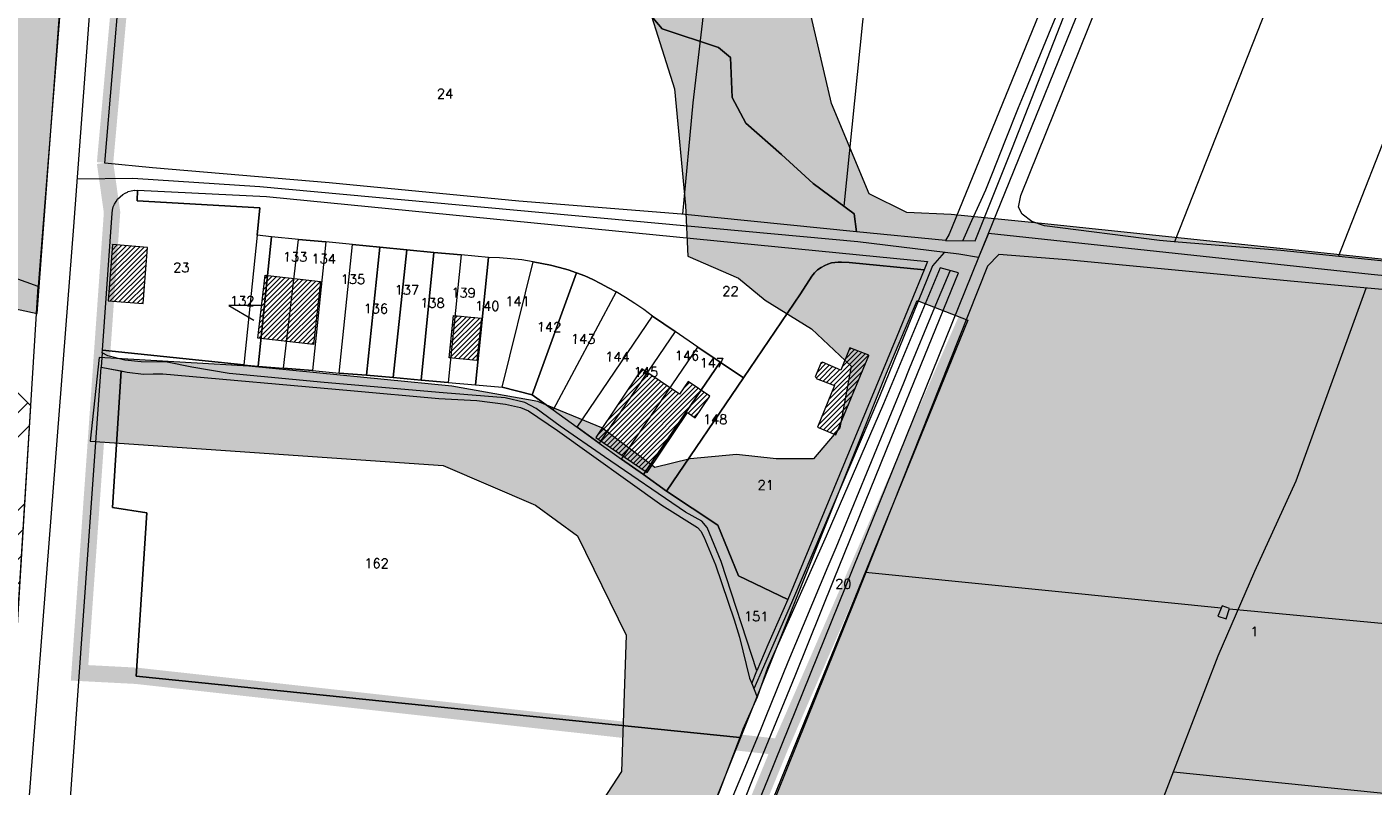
# Model space of a CAD drawing. Header units: metres. Extents: x 578835 to 593571, y 248557 to 255108.
# Tile 86 of 251: x 583292 to 583786, y 250577 to 250856. Entities that reach past the tile are written whole.
import ezdxf

# ---------------------------------------------------------------- set-up
doc = ezdxf.new("R2010")
doc.units = ezdxf.units.M
doc.linetypes.add('CACHEX2', pattern=[0.75, 0.5, -0.25])
doc.linetypes.add('SOLID_LINE', pattern=[0])
for name, color, linetype, lineweight in [('Cad-BATIMENT_BATI_LEGER13', 7, 'SOLID_LINE', 0), ('Cad-BATIMENT_BATI_PRIVE12', 7, 'SOLID_LINE', 0), ('Cad-BATIMENT_BATI_PRIVE12_HACH', 7, 'SOLID_LINE', 0), ('Cad-HYDROGRAPHI_COURS_D_EAU28', 5, 'SOLID_LINE', 0), ('Cad-PARCELLAIRE_PARCELLE1', 250, 'SOLID_LINE', 0), ('Cad-RESEAU_ROUT_AXE_DE_VOIE26', 255, 'SOLID_LINE', 0), ('Cad-RESEAU_ROUT_LIMITE_DE_VOIE_P23', 8, 'SOLID_LINE', 0), ('Cad-SITE_PARTIC_FERROVIAIRE40', 251, 'SOLID_LINE', 0), ('Cad-TOPONYMIE_DETAIL_PARCELLAIR181', 7, 'SOLID_LINE', 0), ('Cad-TOPONYMIE_NUMERO_DE_PARCELL182', 250, 'SOLID_LINE', 0), ('PLU', 7, 'CACHEX2', 5), ('PPRI global - contour', 152, 'Continuous', 5), ('PPRI global - hachures', 152, 'Continuous', 5), ('PPRIF - contour', 10, 'Continuous', 9)]:
    doc.layers.add(name, color=color, linetype=linetype, lineweight=lineweight)
doc.styles.add('TEXTSTYLE_45_11', font='txt.shx', dxfattribs={"oblique": 50})

msp = doc.modelspace()

# ---------------------------------------------------------------- hatches: boundary and pattern name
at = {"layer": 'Cad-BATIMENT_BATI_PRIVE12_HACH', "ltscale": 0.4}
h = msp.add_hatch(dxfattribs=at)
h.set_pattern_fill('ANSI31', color=256, scale=0.4, style=0)
h.paths.add_polyline_path([(583334.89, 250754.24), (583336.48, 250774.77), (583323.62, 250775.81), (583322.03, 250755.18)])
h = msp.add_hatch(dxfattribs=at)
h.set_pattern_fill('ANSI31', color=256, scale=0.4, style=0)
h.paths.add_polyline_path([(583379.62, 250764.55), (583399.93, 250762.23), (583397.32, 250739.15), (583377.01, 250741.47)])
h = msp.add_hatch(dxfattribs=at)
h.set_pattern_fill('ANSI31', color=256, scale=0.4, style=0)
h.paths.add_polyline_path([(583448.79, 250749.81), (583459.01, 250748.77), (583457.35, 250733.24), (583447.11, 250734.28)])
h = msp.add_hatch(dxfattribs=at)
h.set_pattern_fill('ANSI31', color=256, scale=0.4, style=0)
h.paths.add_polyline_path([(583588.97, 250705.99), (583601.13, 250735.1), (583601.04, 250735.2), (583594.14, 250737.97), (583590.79, 250729.67), (583584.11, 250732.67), (583583.98, 250732.33), (583583.63, 250732.52), (583581.42, 250727.32), (583581.94, 250727.03), (583581.72, 250726.68), (583588.54, 250724.13), (583582.23, 250708.77)])
h = msp.add_hatch(dxfattribs=at)
h.set_pattern_fill('ANSI31', color=256, scale=0.4, style=0)
h.paths.add_polyline_path([(583542.78, 250720.2), (583534.82, 250725.55), (583531.66, 250720.93), (583517.87, 250730.15), (583500.92, 250705), (583519.8, 250692.19), (583534.53, 250714.15), (583537.41, 250712.27)])
at = {"layer": 'PPRI global - hachures', "ltscale": 0.4}
h = msp.add_hatch(dxfattribs=at)
h.set_pattern_fill('ANSI36', color=256, scale=2, style=0)
h.paths.add_polyline_path([(584066.5, 250379.34), (584062.37, 250383.47), (584043.41, 250459.25), (584013.35, 250450.76), (584002.24, 250450.11), (583982.63, 250452.72), (583973.49, 250455.99), (583889.77, 250518.96), (583895.65, 250528.1), (583977.99, 250662.67), (584030.07, 250749.63), (583918.43, 250756.91), (583664.41, 250783.59), (583631.24, 250786.83), (583615.06, 250787.64), (583601.17, 250794.44), (583587.42, 250827.6), (583576.9, 250872.88), (583563.15, 250910.89), (583546.16, 250944.04), (583514.61, 250983.67), (583475.78, 251010.35), (583442.61, 251028.95), (583396.5, 251041.08), (583343.91, 251049.17), (583296.18, 251058.06), (583275.96, 251065.34), (583264.63, 251086.36), (583250.88, 251100.92), (583230.66, 251114.67), (583189.4, 251126.8), (583119.68, 251147.06), (583061.43, 251160.81), (583024.22, 251164.04), (582980.53, 251148.68), (582993.48, 251125.23), (583025.83, 251140.59), (583054.15, 251143.02), (583098.64, 251130.08), (583144.75, 251115.52), (583186.01, 251101.78), (583219.99, 251088.03), (583236.17, 251071.86), (583255.58, 251033.04), (583254.78, 251000.7), (583238.6, 250995.04), (583207.85, 250995.04), (583194.1, 251002.31), (583172.26, 251010.4), (583159.32, 250999.89), (583144.75, 250992.61), (583123.72, 250996.65), (583093.79, 251001.51), (583044.44, 251004.74), (583042.82, 250977.25), (583071.95, 250975.63), (583123.72, 250970.78), (583189.25, 250968.35), (583234.55, 250957.84), (583253.97, 250940.05), (583273.38, 250908.51), (583282.28, 250851.91), (583278.25, 250803.12), (583273.39, 250777.24), (583225.66, 250792.61), (583164.18, 250807.16), (583128.59, 250807.97), (583123.73, 250787.76), (583296.04, 250750.56), (583317.08, 251031.97), (583369.66, 251022.26), (583418.2, 250998.81), (583457.03, 250968.08), (583486.96, 250930.89), (583515.28, 250879.13), (583529.84, 250833.04), (583533.88, 250790.18), (583534.69, 250771.58), (583553.3, 250763.5), (583563.01, 250755.41), (583580, 250744.9), (583594.56, 250731.15), (583590.51, 250708.51), (583580.81, 250697.19), (583567.05, 250697.19), (583552.49, 250698.8), (583535.5, 250697.19), (583522.56, 250693.95), (583503.14, 250708.51), (583479.68, 250718.21), (583448.13, 250723.87), (583373.71, 250731.15), (583318.7, 250734.39), (583315.46, 250703.66), (583444.9, 250694.76), (583478.87, 250680.21), (583494.24, 250668.89), (583512.04, 250632.5), (583510.42, 250582.36), (583496.67, 250561.34), (583468.36, 250541.12), (583419.01, 250518.48), (583354.29, 250508.77), (583304.13, 250508.77), (583282.29, 250518.48), (583279.06, 250526.56), (583283.91, 250598.53), (583239.42, 250602.58), (583222.43, 250600.96), (583186.02, 250597.72), (583162.56, 250599.34), (583148, 250606.62), (583122.92, 250612.28), (583089.76, 250614.71), (583078.43, 250626.03), (583052.54, 250635.73), (583029.89, 250635.73), (583004.81, 250631.69), (582985.4, 250622.79), (582965.98, 250613.09), (582970.84, 250593.68), (583001.58, 250611.47), (583029.08, 250621.98), (583059.01, 250621.98), (583080.86, 250606.62), (583092.99, 250591.26), (583118.07, 250585.59), (583148.81, 250571.85), (583177.12, 250554.06), (583200.59, 250528.99), (583205.44, 250507.16), (583205.44, 250486.13), (583186.83, 250479.66), (583124.54, 250464.3), (583104.02, 250461.44), (583074.89, 250436.37), (583062.76, 250421.01), (583040.92, 250417.77), (583013.41, 250429.9), (582993.19, 250437.99), (582977.01, 250433.14), (582972.96, 250422.62), (582979.43, 250412.11), (583003.7, 250411.3), (583028.78, 250404.83), (583040.92, 250397.56), (583014.22, 250380.57), (582989.14, 250366.83), (582968.11, 250354.7), (582985.91, 250337.72), (583050.62, 250379.77), (583073.28, 250387.85), (583089.45, 250391.9), (583109.68, 250404.03), (583129.9, 250417.77), (583157.41, 250425.05), (583265.81, 250428.28), (583273.09, 250428.28), (583273.9, 250446.07), (583295.97, 250457.39), (583334.8, 250467.1), (583366.35, 250470.33), (583405.99, 250467.9), (583424.6, 250456.58), (583444.01, 250438.79), (583471.52, 250417.77), (583514.39, 250491.35), (583542.71, 250566.56), (583607.54, 250728.61), (583618.87, 250755.3), (583637.47, 250748.02), (583563.05, 250565.27), (583533.11, 250493.3), (583488.62, 250414.05), (583469.92, 250375), (583458.6, 250360.44), (583447.3, 250277.69), (583433.55, 250118.39), (583433.55, 250075.53), (583435.17, 250061.79), (583444.07, 250055.32), (583538.72, 249966.37), (583593.05, 249930.65), (583636.74, 249921.76), (583657.12, 249921.76), (583640.51, 249900.52), (583605.37, 249856.24), (583563.9, 249771.01), (583539.46, 249724.43), (583484.46, 249610.66), (583466.89, 249549.58), (583445.44, 249517.44), (583408.01, 249447.95), (583372.11, 249391.45), (583402.75, 249358.91), (583418.65, 249347.07), (583436.19, 249369.28), (583463.87, 249406.75), (583478.59, 249436.8), (583476.61, 249477.12), (583481.36, 249487.31), (583491.71, 249499.16), (583485.47, 249528.1), (583479.2, 249549.72), (583486.09, 249593.97), (583536.27, 249697.24), (583571.65, 249771.24), (583609.81, 249820.41), (583635.17, 249860.02), (583657.05, 249884.96), (583692.43, 249959.02), (583716.61, 250005.58), (583724.42, 250017.76), (583733.57, 250029.46), (583758.23, 250060.88), (583783.36, 250088.01), (583819.02, 250122.79), (583886.38, 250174.14), (583941.78, 250217.37), (583983.26, 250248.04), (584014.32, 250265.65), (584046.48, 250272.12), (584071.07, 250273.21)])
at = {"layer": 'PPRIF - contour', "lineweight": 15}
h = msp.add_hatch(dxfattribs=at)
h.set_pattern_fill('ANSI34', color=30, scale=2, style=0)
h.paths.add_polyline_path([(583168.56, 249236.59), (583178.02, 249273.37), (583184.15, 249314.36), (583186.86, 249348.54), (583183.82, 249412.65), (583188.31, 249497.75), (583209.56, 249638.59), (583209.57, 249654.16), (583202.87, 249764.69), (583181.22, 249772.54), (583212.18, 249841.81), (583235.33, 249974.64), (583193.51, 249985.09), (583186.04, 250045.54), (583188.28, 250067.18), (583195.8, 250078.07), (583245.78, 250078.37), (583251.01, 250132.85), (583194.25, 250138.82), (583209.94, 250168.32), (583209.19, 250188.47), (583208.21, 250203.8), (583217.43, 250267.61), (583213.64, 250277.41), (583256.98, 250284.74), (583262.34, 250350.34), (583266.18, 250436.39), (583274.5, 250436.7), (583214.43, 250499.33), (583184.56, 250537.39), (583218.91, 250547.09), (583241.07, 250552.07), (583269.68, 250547.09), (583271.18, 250569.48), (583274.91, 250580.67), (583286.48, 250597.77), (583293.66, 250716.62), (583278.73, 250731.44), (583193.67, 250750.25), (583156.78, 250759.28), (583135.71, 250831.5), (583141.39, 250856.49), (583145.69, 250864.01), (583161.1, 250891.6), (583169.34, 250905.21), (583172.57, 250920.26), (583171.49, 250936.38), (583169.31, 250950.6), (583181.85, 251003.26), (583206.95, 251084.03), (583216.62, 251114.12), (583232.39, 251161.77), (583245.29, 251209.41), (583234.54, 251210.94), (583234.1, 251288.09), (583244.66, 251288.39), (583237.9, 251328.73), (583229.54, 251356.01), (583200.13, 251357.42), (583190.46, 251371.39), (583189.74, 251379.63), (583190.1, 251406.14), (583244.22, 251415.82), (583256.04, 251419.04), (583270.74, 251430.86), (583295.47, 251440.89), (583325.21, 251451.64), (583340.94, 251464.43), (583366, 251457.91), (583398.59, 251444.88), (583422.15, 251436.37), (583417.63, 251462.92), (583418.14, 251495.99), (583409.11, 251546.1), (583400.09, 251585.18), (583359.99, 251579.17), (583344.95, 251609.23), (583333.92, 251624.76), (583325.9, 251633.28), (583319.39, 251648.31), (583296.33, 251649.31), (583292.32, 251666.85), (583282.01, 251764.42), (583240.65, 251790.03), (583212.78, 251805.76), (583221.32, 251831.82), (583251.44, 251830.48), (583273.02, 251828.23), (583262.67, 251903.93), (583199.69, 251895.44), (583192.95, 251945.32), (583256.33, 251954.31), (583243.74, 252050.47), (583214.52, 252068.27), (583208.68, 252073.66), (583201.93, 252137.92), (583178.11, 252135.22), (583183.95, 252176.12), (583226.69, 252181.65), (583216.8, 252253.1), (583210.96, 252307.92), (583193.36, 252422.33), (583178.97, 252519.84), (583167.73, 252607.66), (583178.52, 252614.4), (583188.29, 252625.39), (583184.93, 252642.05), (583192.13, 252639.75), (583210.89, 252641.9), (583205.05, 252676.95), (583200.1, 252708.47), (583205.05, 252708.02), (583194.96, 252797.38), (583191.02, 252799.28), (583173.51, 252800.6), (583168.08, 252797.59), (583165.67, 252793.82), (583165.69, 252787.69), (583073.05, 252815.41), (583065.66, 252814.13), (583065.94, 252812.7), (583046.85, 252808.33), (583047.04, 252816.04), (582997.15, 252812.42), (582995.86, 252782.45), (582980.16, 252787.72), (582949.89, 252804.92), (582947.27, 252800.69), (582935.19, 252777.61), (582924.38, 252768.8), (582917.32, 252760.63), (582910.91, 252748.5), (582903.76, 252736.42), (582880, 252724.86), (582817.58, 252706.15), (582782.59, 252696.37), (582747.69, 252696.56), (582653.19, 252726.32), (582583.51, 252736.7), (582547.53, 252745.89), (582391.95, 252693.83), (582342.71, 252696.56), (582258, 252701.11), (582228.89, 252730.03), (582194.3, 252754.65), (582137.15, 252749.12), (582028.37, 252701.22), (581997.03, 252701.83), (581923.09, 252643.99), (581895.44, 252653.82), (581782.97, 252699.88), (581749.17, 252724.45), (581694.48, 252730.59), (581626.87, 252779.73), (581623.69, 252832.13), (581568.99, 252867.14), (581549.94, 252902.76), (581520.9, 252875.84), (581488.95, 252861.1), (581415.1, 252871.66), (581333.97, 252861.22), (581285.87, 252845.9), (581226.26, 252859.41), (581213.27, 252848.96), (581176.79, 252829.19), (581135.62, 252832.26), (581093.83, 252851.3), (581026.18, 252865.71), (580894.22, 252859.98), (580764.18, 252821.75), (580666.25, 252837.89), (580606.97, 252807.31), (580553.37, 252825.96), (580518.38, 252831.19), (580426.24, 252844.58), (580314.78, 252864.48), (580232.54, 252861.61), (580193.34, 252877.86), (579737.68, 252731.06), (579339.29, 252594.91), (579467.34, 252529.95), (579492.26, 252526.53), (579537.88, 252506.87), (579628.29, 252501.98), (579673.34, 252488.27), (579756.55, 252421.24), (579801.62, 252412.32), (579849.52, 252376.66), (579890.09, 252373.24), (579954.11, 252362.98), (580003.08, 252331.22), (580020.69, 252319.86), (580037.79, 252307.65), (580048.55, 252295.44), (580067.12, 252269.55), (580095.49, 252178.46), (580127.66, 252086.63), (580157.22, 252011.67), (580209.32, 251928.46), (580208.41, 251858.24), (580196.24, 251818.11), (580206.29, 251790.3), (580227.07, 251716.54), (580274.53, 251673.98), (580324.82, 251599.61), (580345.2, 251567.99), (580352.27, 251548.44), (580380.56, 251474.57), (580498.13, 251465.11), (580632.34, 251425.65), (580688.87, 251403.81), (580903, 251328.66), (581057.22, 251304.45), (581128.89, 251277.45), (581306.24, 251176.53), (581363.6, 251156.15), (581418.4, 251079.72), (581465.72, 250967.17), (581546.02, 250830.88), (581604.72, 250760.44), (581621.29, 250710.76), (581635.31, 250677.64), (581677.37, 250643.25), (581761.5, 250538.8), (581878.03, 250481.58), (581978.36, 250416.05), (582083.64, 250336.15), (582132.06, 250252.96), (582193.12, 250147.32), (582211.34, 250118.18), (582217.79, 250080.35), (582244.22, 249930.09), (582252.92, 249788.8), (582279.87, 249720.73), (582264.14, 249693.23), (582229.1, 249576.98), (582243.69, 249504.21), (582236.53, 249458.37), (582233.12, 249417.21), (582207.89, 249404.14), (582210.7, 249314.66), (582282.52, 249136.36), (582365.79, 249069.63), (582329.51, 248868.66), (582370.33, 248802.93), (582389.99, 248830.88), (582435.35, 248829.37), (582475.81, 248930.64), (582488.18, 248933.83), (582505.04, 248934.94), (582536.56, 248931.03), (582545.58, 248873.46), (582547.73, 248837.81), (582559.27, 248733.3), (582660.26, 248731.96), (582707.75, 248722.61), (582711.09, 248844.25), (582713.77, 248853.61), (582730.11, 248933.31), (582770.57, 249048.63), (582781.22, 249070.77), (582782.86, 249074.05), (582786.69, 249073.51), (582794.34, 249066.4), (582795.98, 249060.39), (582802, 249037.44), (582837.54, 249029.24), (582847.92, 249019.4), (582859.41, 249022.68), (582870.89, 249021.59), (582882.91, 249029.79), (582897.68, 249024.87), (582894.41, 249004.61), (582898.78, 248991.5), (582903.16, 248984.94), (582914.71, 248986.01), (582980.86, 249040.12), (583036.72, 249107.47), (583089.79, 249152.85), (583096.96, 249144.66), (583169.29, 249123.72), (583150.9, 249178.85), (583158.77, 249200.15)])

# ---------------------------------------------------------------- linework, layer by layer
at = {"layer": 'Cad-BATIMENT_BATI_LEGER13'}
msp.add_lwpolyline([(583732.13, 250638.46), (583733.38, 250642.24), (583730.74, 250643.25), (583729.08, 250639.43), (583732.13, 250638.46), (583732.13, 250638.46)], close=True, dxfattribs=at)
msp.add_lwpolyline([(583732.13, 250638.46), (583733.38, 250642.24), (583730.74, 250643.25), (583729.08, 250639.43), (583732.13, 250638.46), (583732.13, 250638.46)], close=True, dxfattribs=at)
at = {"layer": 'Cad-BATIMENT_BATI_PRIVE12'}
for points in [[(583334.89, 250754.24), (583336.48, 250774.77), (583323.62, 250775.81), (583322.03, 250755.18), (583334.89, 250754.24), (583334.89, 250754.24)], [(583379.62, 250764.55), (583399.93, 250762.23), (583397.32, 250739.15), (583377.01, 250741.47), (583379.62, 250764.55), (583379.62, 250764.55)], [(583448.79, 250749.81), (583459.01, 250748.77), (583457.35, 250733.24), (583447.11, 250734.28), (583448.79, 250749.81), (583448.79, 250749.81)], [(583588.97, 250705.99), (583601.13, 250735.1), (583601.04, 250735.2), (583594.14, 250737.97), (583590.79, 250729.67), (583584.11, 250732.67), (583583.98, 250732.33), (583583.63, 250732.52), (583581.42, 250727.32), (583581.94, 250727.03), (583581.72, 250726.68), (583588.54, 250724.13), (583582.23, 250708.77), (583588.97, 250705.99), (583588.97, 250705.99)], [(583542.78, 250720.2), (583534.82, 250725.55), (583531.66, 250720.93), (583517.87, 250730.15), (583500.92, 250705), (583519.8, 250692.19), (583534.53, 250714.15), (583537.41, 250712.27), (583542.78, 250720.2), (583542.78, 250720.2)]]:
    msp.add_lwpolyline(points, close=True, dxfattribs=at)
at = {"layer": 'Cad-HYDROGRAPHI_COURS_D_EAU28'}
msp.add_lwpolyline([(583560.01, 250619.3), (583546.94, 250659.45), (583541.77, 250671.96), (583539.84, 250674.24), (583533.88, 250677.54), (583504.15, 250697.91), (583487.88, 250709.15), (583479.1, 250715.66), (583474.95, 250717.88), (583467.71, 250719.62), (583444.89, 250721.39), (583401.29, 250725.22), (583366.4, 250728.44), (583352.76, 250730.87), (583343.69, 250732.68), (583334.13, 250732.78), (583328.14, 250733.39), (583321.91, 250734.99), (583319.84, 250736.04), (583319.44, 250730.88), (583322.71, 250730.26), (583329, 250729), (583334.99, 250728.27), (583338.54, 250728.35), (583342.16, 250728.43), (583410.94, 250722.24), (583443.33, 250719.36), (583457.32, 250718.63), (583467.83, 250717.28), (583473.29, 250715.96), (583476.2, 250714.75), (583486.94, 250707.62), (583525.17, 250680.15), (583538.3, 250672), (583539.49, 250670.65), (583540.57, 250668.51), (583544.88, 250658.28), (583551.68, 250638.11), (583553.62, 250631.7), (583557.35, 250616.63), (583558.18, 250614.68), (583560.01, 250619.3), (583560.01, 250619.3)], close=True, dxfattribs=at)
at = {"layer": 'Cad-PARCELLAIRE_PARCELLE1'}
for points in [[(583282.02, 251037.19), (583298.76, 251038.26), (583318.89, 251039.94), (583318.89, 251039.94), (583318.89, 251039.94), (583312.88, 250970.77), (583310.96, 250944.3), (583296.37, 250760.39), (583287.52, 250763.66)], [(583673.27, 250884.36), (583630.56, 250779.68), (583629.27, 250777.35), (583596.6, 250780.53), (583595.72, 250787.14), (583580.7, 250798.26), (583569.1, 250808.89), (583556.01, 250820.39), (583550.94, 250829.78), (583550.29, 250844.55), (583545.94, 250848.21), (583525.25, 250855.06), (583513.54, 250869.02)], [(583673.27, 250884.36), (583630.56, 250779.68), (583629.27, 250777.35), (583640.08, 250777.25), (583653.79, 250811.5), (583674.78, 250865.2)], [(583306.45, 250546.65), (583319.44, 250730.88), (583322.71, 250730.26), (583326.81, 250729.49), (583326.81, 250729.49), (583326.81, 250729.49), (583323.66, 250679.29), (583336.27, 250677.33), (583332.37, 250617.36), (583553.72, 250594.92), (583546.15, 250575)]]:
    msp.add_lwpolyline(points, dxfattribs=at)
for points in [[(583913.09, 250786.77), (583913.35, 250756.92), (583823.19, 250766.34), (583817.29, 250766.96), (583752.25, 250773.68), (583713.16, 250776.88), (583707.76, 250777.32), (583665.51, 250782.71), (583660.92, 250784.34), (583657.32, 250786.94), (583655.95, 250789.6), (583656.83, 250793.81), (583687.91, 250870.98), (583698.91, 250897.2), (583699.51, 250898.92), (583868.15, 250882.57), (583868.9, 250882.51), (583972.6, 250872.67), (584043.24, 250865.97), (584042.8, 250840.64), (584045.84, 250787.49), (584038.14, 250773.14), (583913.09, 250786.77), (583913.09, 250786.77)], [(583596.6, 250780.53), (583532.33, 250786.98), (583472.67, 250791.71), (583403.1, 250798.49), (583338.32, 250804.01), (583320.87, 250805.68), (583326.44, 250872.36), (583340.01, 250871.71), (583408.24, 250868.15), (583513.54, 250869.02), (583525.25, 250855.06), (583545.94, 250848.21), (583550.29, 250844.55), (583550.94, 250829.78), (583556.01, 250820.39), (583569.1, 250808.89), (583580.7, 250798.26), (583595.72, 250787.14), (583596.6, 250780.53), (583596.6, 250780.53)], [(583319.92, 250737.05), (583323.47, 250787.39), (583323.64, 250788.41), (583323.94, 250789.66), (583324.43, 250790.71), (583324.93, 250791.64), (583325.52, 250792.47), (583326.43, 250793.33), (583327.44, 250794.19), (583328.3, 250794.71), (583329.17, 250795.11), (583329.41, 250795.25), (583330.54, 250795.56), (583331.68, 250795.77), (583331.85, 250795.67), (583332.83, 250795.75), (583332.66, 250791.84), (583377.72, 250789.25), (583376.66, 250779.24), (583371.81, 250731.68), (583319.92, 250737.05), (583319.92, 250737.05)], [(583332.83, 250795.75), (583380.18, 250793.46), (583597.73, 250772.04), (583622.67, 250769.55), (583621.35, 250766.54), (583593.84, 250769.26), (583591.11, 250769.37), (583589.79, 250769.37), (583588.56, 250769.27), (583587.34, 250769.06), (583586.05, 250768.62), (583584.93, 250768.19), (583583.6, 250767.41), (583582.28, 250766.51), (583581.21, 250765.42), (583580.16, 250764.22), (583576, 250757.74), (583555.07, 250726.9), (583546.6, 250732.67), (583538.39, 250738.22), (583530, 250743.88), (583521.69, 250749.53), (583518.53, 250751.95), (583515.2, 250754.23), (583511.88, 250756.41), (583508.42, 250758.46), (583505.57, 250760), (583502.72, 250761.55), (583499.87, 250762.99), (583496.88, 250764.29), (583493.9, 250765.49), (583490.75, 250766.57), (583487.56, 250767.42), (583484.35, 250768.26), (583481.16, 250768.89), (583477.9, 250769.51), (583473.8, 250770.17), (583469.72, 250770.61), (583465.58, 250770.93), (583461.53, 250771.04), (583451.55, 250772), (583441.58, 250772.95), (583431.61, 250773.9), (583421.72, 250774.86), (583411.74, 250775.81), (583401.85, 250776.77), (583391.88, 250777.71), (583381.91, 250778.67), (583376.66, 250779.24), (583377.72, 250789.25), (583332.66, 250791.84), (583332.83, 250795.75), (583332.83, 250795.75)], [(583376.66, 250779.24), (583371.81, 250731.68), (583377.05, 250731.22), (583381.91, 250778.67), (583376.66, 250779.24), (583376.66, 250779.24)], [(583381.91, 250778.67), (583377.05, 250731.22), (583386.43, 250730.44), (583391.88, 250777.71), (583381.91, 250778.67), (583381.91, 250778.67)], [(583396.98, 250729.54), (583386.43, 250730.44), (583391.88, 250777.71), (583401.85, 250776.77), (583396.98, 250729.54), (583396.98, 250729.54)], [(583406.77, 250728.68), (583411.74, 250775.81), (583401.85, 250776.77), (583396.98, 250729.54), (583406.77, 250728.68), (583406.77, 250728.68)], [(583416.81, 250727.85), (583406.77, 250728.68), (583411.74, 250775.81), (583421.72, 250774.86), (583416.81, 250727.85), (583416.81, 250727.85)], [(583426.62, 250726.99), (583416.81, 250727.85), (583421.72, 250774.86), (583431.61, 250773.9), (583426.62, 250726.99), (583426.62, 250726.99)], [(583436.84, 250726.07), (583426.62, 250726.99), (583431.61, 250773.9), (583441.58, 250772.95), (583436.84, 250726.07), (583436.84, 250726.07)], [(583446.72, 250725.22), (583436.84, 250726.07), (583441.58, 250772.95), (583451.55, 250772), (583446.72, 250725.22), (583446.72, 250725.22)], [(583456.77, 250724.38), (583461.53, 250771.04), (583451.55, 250772), (583446.72, 250725.22), (583456.77, 250724.38), (583456.77, 250724.38)], [(583466.56, 250723.54), (583477.9, 250769.51), (583473.8, 250770.17), (583469.72, 250770.61), (583465.58, 250770.93), (583461.53, 250771.04), (583456.77, 250724.38), (583466.56, 250723.54), (583466.56, 250723.54)], [(583477.61, 250720.66), (583466.56, 250723.54), (583477.9, 250769.51), (583481.16, 250768.89), (583484.35, 250768.26), (583487.56, 250767.42), (583490.75, 250766.57), (583493.9, 250765.49), (583477.61, 250720.66), (583477.61, 250720.66)], [(583571.42, 250645.56), (583553.31, 250654.19), (583545.66, 250672.84), (583526.88, 250685.32), (583555.07, 250726.9), (583576, 250757.74), (583580.16, 250764.22), (583581.21, 250765.42), (583582.28, 250766.51), (583583.6, 250767.41), (583584.93, 250768.19), (583586.05, 250768.62), (583587.34, 250769.06), (583588.56, 250769.27), (583589.79, 250769.37), (583591.11, 250769.37), (583593.84, 250769.26), (583621.35, 250766.54), (583611.36, 250742.08), (583571.42, 250645.56), (583571.42, 250645.56)], [(583624.18, 250520.21), (583694.74, 250518.41), (583886.95, 250514.17), (583895.96, 250528.74), (583911.44, 250664.25), (583918.5, 250725.92), (583923.84, 250745.76), (583868.66, 250752.08), (583757.16, 250762.28), (583673.56, 250770.24), (583648.75, 250772.18), (583644.65, 250767.93), (583595.66, 250644.68), (583549.56, 250530.14), (583560.94, 250528.2), (583621.69, 250520.34), (583624.18, 250520.21), (583624.18, 250520.21)], [(583485.24, 250715.17), (583477.61, 250720.66), (583493.9, 250765.49), (583496.88, 250764.29), (583499.87, 250762.99), (583502.72, 250761.55), (583505.57, 250760), (583508.42, 250758.46), (583485.24, 250715.17), (583485.24, 250715.17)], [(583553.72, 250594.92), (583546.15, 250575), (583538.38, 250555.41), (583525.57, 250521.23), (583520.07, 250508.18), (583527.55, 250504.46), (583532.62, 250516.81), (583539.68, 250533), (583545.88, 250547.56), (583558.4, 250579.37), (583574.01, 250617.57), (583588.36, 250653.1), (583609.27, 250704.79), (583633.97, 250765.48), (583627.23, 250767.26), (583606.49, 250717.37), (583585.4, 250668.79), (583563.87, 250620.52), (583560.07, 250609.72), (583554.87, 250597.92), (583553.72, 250594.92), (583553.72, 250594.92)], [(583287.52, 250763.66), (583287.71, 250760.45), (583280.17, 250741.2), (583279.6, 250735.02), (583282.31, 250711.5), (583281.7, 250679.35), (583281.53, 250639.88), (583282.41, 250623.35), (583281.75, 250612.47), (583281.09, 250607.52), (583286.96, 250607.34), (583290.05, 250657.31), (583296.37, 250760.39), (583287.52, 250763.66), (583287.52, 250763.66)], [(583494.1, 250708.78), (583521.69, 250749.53), (583518.53, 250751.95), (583515.2, 250754.23), (583511.88, 250756.41), (583508.42, 250758.46), (583485.24, 250715.17), (583494.1, 250708.78), (583494.1, 250708.78)], [(583502.17, 250702.98), (583494.1, 250708.78), (583521.69, 250749.53), (583530, 250743.88), (583502.17, 250702.98), (583502.17, 250702.98)], [(583510.4, 250697.1), (583538.39, 250738.22), (583530, 250743.88), (583502.17, 250702.98), (583510.4, 250697.1), (583510.4, 250697.1)], [(583571.42, 250645.56), (583564.07, 250628.9), (583560.01, 250619.3), (583546.94, 250659.45), (583541.77, 250671.96), (583539.84, 250674.24), (583533.88, 250677.54), (583504.15, 250697.91), (583487.88, 250709.15), (583479.1, 250715.66), (583474.95, 250717.88), (583467.71, 250719.62), (583444.89, 250721.39), (583401.29, 250725.22), (583366.4, 250728.44), (583352.76, 250730.87), (583343.69, 250732.68), (583334.13, 250732.78), (583328.14, 250733.39), (583321.91, 250734.99), (583319.84, 250736.04), (583319.92, 250737.05), (583371.81, 250731.68), (583377.05, 250731.22), (583386.43, 250730.44), (583396.98, 250729.54), (583406.77, 250728.68), (583416.81, 250727.85), (583426.62, 250726.99), (583436.84, 250726.07), (583446.72, 250725.22), (583456.77, 250724.38), (583466.56, 250723.54), (583477.61, 250720.66), (583485.24, 250715.17), (583494.1, 250708.78), (583502.17, 250702.98), (583510.4, 250697.1), (583518.46, 250691.41), (583526.88, 250685.32), (583545.66, 250672.84), (583553.31, 250654.19), (583571.42, 250645.56), (583571.42, 250645.56)], [(583518.46, 250691.41), (583510.4, 250697.1), (583538.39, 250738.22), (583546.6, 250732.67), (583518.46, 250691.41), (583518.46, 250691.41)], [(583555.07, 250726.9), (583526.88, 250685.32), (583518.46, 250691.41), (583546.6, 250732.67), (583555.07, 250726.9), (583555.07, 250726.9)], [(583326.81, 250729.49), (583329, 250729), (583334.99, 250728.27), (583338.54, 250728.35), (583342.16, 250728.43), (583410.94, 250722.24), (583443.33, 250719.36), (583457.32, 250718.63), (583467.83, 250717.28), (583473.29, 250715.96), (583476.2, 250714.75), (583486.94, 250707.62), (583525.17, 250680.15), (583538.3, 250672), (583539.49, 250670.65), (583540.57, 250668.51), (583544.88, 250658.28), (583551.68, 250638.11), (583553.62, 250631.7), (583557.35, 250616.63), (583558.18, 250614.68), (583560.07, 250609.72), (583554.87, 250597.92), (583553.72, 250594.92), (583332.37, 250617.36), (583336.27, 250677.33), (583323.66, 250679.29), (583326.81, 250729.49), (583326.81, 250729.49)]]:
    msp.add_lwpolyline(points, close=True, dxfattribs=at)
at = {"layer": 'Cad-RESEAU_ROUT_AXE_DE_VOIE26'}
for points in [[(583765.77, 251687.09), (583770, 251579.07), (583774.39, 251525.38), (583777.79, 251377.69), (583785.12, 251232.51), (583783.95, 251198.23), (583782.23, 251169.07), (583773.02, 251105.47), (583754.84, 251053.44), (583741.87, 251018.82), (583641.38, 250771.08), (583634.14, 250772.29), (583597.08, 250776.85), (583377.64, 250797.07), (583331.13, 250800.06), (583310.64, 250799.83)], [(583765.77, 251687.09), (583770, 251579.07), (583774.39, 251525.38), (583777.79, 251377.69), (583785.12, 251232.51), (583783.95, 251198.23), (583782.23, 251169.07), (583773.02, 251105.47), (583754.84, 251053.44), (583741.87, 251018.82), (583641.38, 250771.08), (583634.14, 250772.29), (583597.08, 250776.85), (583377.64, 250797.07), (583331.13, 250800.06), (583310.64, 250799.83)], [(583765.77, 251687.09), (583770, 251579.07), (583774.39, 251525.38), (583777.79, 251377.69), (583785.12, 251232.51), (583783.95, 251198.23), (583782.23, 251169.07), (583773.02, 251105.47), (583754.84, 251053.44), (583741.87, 251018.82), (583641.38, 250771.08), (583634.14, 250772.29), (583597.08, 250776.85), (583377.64, 250797.07), (583331.13, 250800.06), (583310.64, 250799.83)], [(583304.03, 251652.19), (583332.64, 251446.77), (583341.54, 251336.58), (583342.9, 251299.34), (583334.69, 251199.13), (583336.4, 251145.97), (583309.36, 250782.43), (583287.54, 250502.88)], [(584647.73, 251191.89), (584540.07, 251160.3), (584520.71, 251154.28), (584484.31, 251139.65), (584342.84, 251099.9), (584222.48, 251005.84), (584193.83, 250983.53), (584185.62, 250980.97), (584175.65, 250979.79), (584119.35, 250899.98), (584100.22, 250869.92), (584081.28, 250840.39), (584059.61, 250804.95), (584036.7, 250764.11), (584024.27, 250749.01), (584009.24, 250742.87), (583987.49, 250742.88), (583884.15, 250755.15), (583785.42, 250764.85), (583644.94, 250779.87)], [(584647.73, 251191.89), (584540.07, 251160.3), (584520.71, 251154.28), (584484.31, 251139.65), (584342.84, 251099.9), (584222.48, 251005.84), (584193.83, 250983.53), (584185.62, 250980.97), (584175.65, 250979.79), (584119.35, 250899.98), (584100.22, 250869.92), (584081.28, 250840.39), (584059.61, 250804.95), (584036.7, 250764.11), (584024.27, 250749.01), (584009.24, 250742.87), (583987.49, 250742.88), (583884.15, 250755.15), (583785.42, 250764.85), (583644.94, 250779.87)], [(583644.94, 250779.87), (583641.38, 250771.08), (583595.18, 250656.94), (583563.88, 250579.39), (583547.54, 250539.34), (583532.25, 250502.53), (583517.77, 250474.56), (583503.88, 250450.48), (583478.22, 250400.87), (583473.07, 250376.59)], [(583644.94, 250779.87), (583641.38, 250771.08), (583595.18, 250656.94), (583563.88, 250579.39), (583547.54, 250539.34), (583532.25, 250502.53), (583517.77, 250474.56), (583503.88, 250450.48), (583478.22, 250400.87), (583473.07, 250376.59)], [(584009.24, 250742.87), (583987.49, 250742.88), (583884.15, 250755.15), (583785.42, 250764.85), (583644.94, 250779.87)], [(584009.24, 250742.87), (583987.49, 250742.88), (583884.15, 250755.15), (583785.42, 250764.85), (583644.94, 250779.87)], [(583641.38, 250771.08), (583595.18, 250656.94), (583563.88, 250579.39), (583547.54, 250539.34), (583532.25, 250502.53)], [(583628.77, 250772.94), (583624.49, 250768.03), (583604.97, 250720.04), (583573.08, 250645.15), (583562.42, 250620.88), (583558.88, 250612.75)]]:
    msp.add_lwpolyline(points, dxfattribs=at)
at = {"layer": 'Cad-RESEAU_ROUT_LIMITE_DE_VOIE_P23'}
for p, q in [((583758.96, 250893.15), (583713.2, 250776.84)), ((583773.35, 250771.49), (583818.75, 250887.36))]:
    msp.add_line(p, q, dxfattribs=at)
for points in [[(583721.78, 251002.77), (583675.94, 251011.34), (583617.75, 251020.88), (583606.69, 251022.33), (583577.88, 251027.43), (583557.52, 251031.18), (583553.7, 250991.38), (583549.26, 250946.66), (583545.26, 250904.89), (583539.97, 250856.96), (583536.52, 250827.85), (583532.68, 250786.98)], [(583592.06, 250789.89), (583602.82, 250896.35), (583616.84, 251021)], [(583688.49, 250519.2), (583729.2, 250624.81), (583742.73, 250655.95), (583757.8, 250689.06), (583783.5, 250759.85)], [(583730.31, 250642.36), (583709.67, 250644.41), (583599.93, 250655.46)], [(583907.05, 250625.55), (583741.22, 250641.26), (583733.33, 250642.05)], [(583712.83, 250582.34), (583795.96, 250573.88), (583818.55, 250633.94)]]:
    msp.add_lwpolyline(points, dxfattribs=at)
at = {"layer": 'Cad-SITE_PARTIC_FERROVIAIRE40'}
for points in [[(583635.63, 250777.21), (583638.88, 250784.62), (583642.3, 250792.15), (583643.96, 250795.96), (583646.42, 250802.08), (583651.25, 250814.18), (583656.03, 250826.18), (583658.42, 250832.06), (583668.03, 250855.27), (583682.94, 250890.96)], [(583523.24, 250506.66), (583532.91, 250529.1), (583543.61, 250554.95), (583553.5, 250578.74), (583555.08, 250582.55), (583561.48, 250597.79), (583563.46, 250602.76), (583571.53, 250622.61), (583586.15, 250657.82), (583589.05, 250664.64), (583600.37, 250692), (583613.94, 250725.02), (583616.05, 250730.32), (583624.68, 250751.33), (583630.94, 250766.23), (583630.94, 250766.23)]]:
    msp.add_lwpolyline(points, dxfattribs=at)
at = {"layer": 'Cad-TOPONYMIE_DETAIL_PARCELLAIR181'}
msp.add_lwpolyline([(583378.32, 250753.4), (583366.38, 250753.41), (583375.47, 250748.04), (583375.47, 250748.04)], dxfattribs=at)
at = {"layer": 'PLU', "color": 7, "ltscale": 2, "const_width": 6}
for points in [[(583320.91, 250805.82), (583335.14, 250963.77)], [(583320.91, 250805.82), (583320.91, 250805.82), (583323.48, 250787.62), (583311.56, 250618.62), (583332.38, 250617.54), (583568.55, 250591.35)], [(583360.23, 250149.4), (583360.23, 250149.4), (583368.51, 250193.04), (583386.46, 250234.19), (583441.28, 250324.99), (583532.56, 250503.29), (583568.55, 250591.35)]]:
    msp.add_lwpolyline(points, dxfattribs=at)
at = {"layer": 'PLU', "ltscale": 2, "const_width": 6}
msp.add_lwpolyline([(583568.55, 250591.35), (583645.93, 250769.26), (584020.26, 250733.53), (583982.68, 250670.53), (583998.36, 250663.36), (584135.27, 250593.16)], dxfattribs=at)
at = {"layer": 'PPRI global - contour'}
for points in [[(583895.65, 250528.1), (583977.99, 250662.67), (584030.07, 250749.63), (583918.43, 250756.91), (583664.41, 250783.59), (583631.24, 250786.83), (583615.06, 250787.64), (583601.17, 250794.44), (583587.42, 250827.6), (583576.9, 250872.88), (583563.15, 250910.89), (583546.16, 250944.04), (583514.61, 250983.67), (583475.78, 251010.35), (583442.61, 251028.95), (583396.5, 251041.08), (583343.91, 251049.17), (583296.18, 251058.06), (583275.96, 251065.34)], [(583123.73, 250787.76), (583296.04, 250750.56), (583317.08, 251031.97)], [(583515.28, 250879.13), (583529.84, 250833.04), (583533.88, 250790.18), (583534.69, 250771.58), (583553.3, 250763.5), (583563.01, 250755.41), (583580, 250744.9), (583594.56, 250731.15), (583590.51, 250708.51), (583580.81, 250697.19), (583567.05, 250697.19), (583552.49, 250698.8), (583535.5, 250697.19), (583522.56, 250693.95), (583503.14, 250708.51), (583479.68, 250718.21), (583448.13, 250723.87), (583373.71, 250731.15), (583318.7, 250734.39), (583315.46, 250703.66), (583444.9, 250694.76), (583478.87, 250680.21), (583494.24, 250668.89), (583512.04, 250632.5), (583510.42, 250582.36), (583496.67, 250561.34)], [(583542.71, 250566.56), (583607.54, 250728.61), (583618.87, 250755.3), (583637.47, 250748.02), (583563.05, 250565.27)]]:
    msp.add_lwpolyline(points, dxfattribs=at).dxf.unprotected_set("ltscale", 0)
at = {"layer": 'PPRIF - contour', "flags": 128}
msp.add_lwpolyline([(583286.48, 250597.77), (583293.66, 250716.62), (583278.73, 250731.44)], dxfattribs=at)

# ---------------------------------------------------------------- texts
at = {"layer": 'Cad-TOPONYMIE_NUMERO_DE_PARCELL182', "style": 'TEXTSTYLE_45_11'}
for s, height, p in [('24', 3.491, (583442.64, 250829.5)), ('23', 3.491, (583345.9, 250765.69)), ('133', 3.491, (583386.13, 250769.61)), ('134', 3.491, (583396.61, 250768.91)), ('135', 3.491, (583407.34, 250761.4)), ('137', 3.491, (583427.13, 250757.47)), ('139', 3.491, (583447.91, 250756.42)), ('22', 3.491, (583547.33, 250757.02)), ('132', 3.491, (583366.74, 250753.44)), ('138', 3.491, (583436.51, 250752.68)), ('140', 3.491, (583456.6, 250751.58)), ('141', 3.491, (583467.71, 250753.28)), ('136', 3.491, (583415.74, 250750.61)), ('142', 3.491, (583479.29, 250743.88)), ('143', 3.491, (583491.78, 250739.45)), ('144', 3.491, (583504.37, 250732.93)), ('146', 3.491, (583529.88, 250733.38)), ('145', 3.491, (583514.81, 250727.34)), ('147', 3.491, (583539.01, 250730.7)), ('148', 3.491, (583540.21, 250709.95)), ('21', 3.491, (583560.27, 250685.87)), ('162', 3.491, (583416, 250657.11)), ('20', 3.491, (583588.74, 250649.57)), ('151', 3.491, (583555.27, 250637.64)), ('1', 3.49, (583740.99, 250632.06))]:
    msp.add_text(s, height=height, rotation=359.5887, dxfattribs=at).set_placement(p)

doc.saveas('drawing.dxf')
